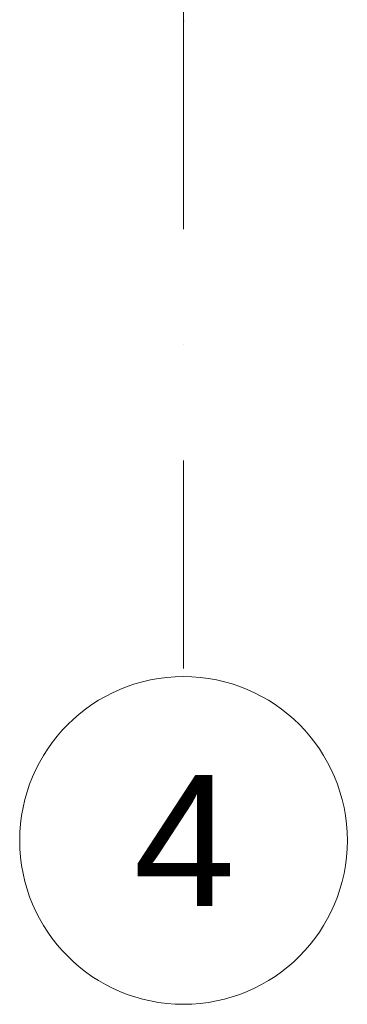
# Model space of a CAD drawing. Header units: millimetres. Extents: x 77315 to 1043159, y -108895 to -47794.
# Tile 22 of 87: x 101717 to 102217, y -108895 to -107393. Entities that reach past the tile are written whole.
import ezdxf

# ---------------------------------------------------------------- set-up
doc = ezdxf.new("R2010")
doc.units = ezdxf.units.MM
doc.header["$MEASUREMENT"] = 0
doc.linetypes.add('Dot & Dashed', pattern=[670.277762, 317.5, -176.388889, 0, -176.388874])
doc.layers.add('Structural - Grid', color=7, linetype='Continuous')
doc.styles.add('STYL_AUTOMATYCZNY_1', font='arial.ttf')

msp = doc.modelspace()

# ---------------------------------------------------------------- linework, layer by layer
at = {"layer": 'Structural - Grid', "linetype": 'Dot & Dashed', "lineweight": 15}
for q in [(101967.3, -90539.7), (101967.3, -108395.1)]:
    msp.add_line((101967.3, -107395.1), q, dxfattribs=at)
at = {"layer": 'Structural - Grid', "linetype": 'Continuous', "lineweight": 15}
msp.add_circle((101967.3, -108645.1), 250, dxfattribs=at)
at = {"layer": 'Structural - Grid', "linetype": 'Dot & Dashed', "lineweight": 15}
msp.add_point((101967.3, -107395.1), dxfattribs=at)
msp.add_point((101967.3, -107395.1), dxfattribs=at)

# ---------------------------------------------------------------- texts
at = {"layer": 'Structural - Grid', "lineweight": 15, "insert": (101891, -108545.1), "char_height": 200, "attachment_point": 1, "style": 'STYL_AUTOMATYCZNY_1'}
msp.add_mtext('\\A1;{\\pql;\\pt0;\\fArial|b0|i0|c238|p0;\\W1.000000;4}', dxfattribs=at)

doc.saveas('drawing.dxf')
